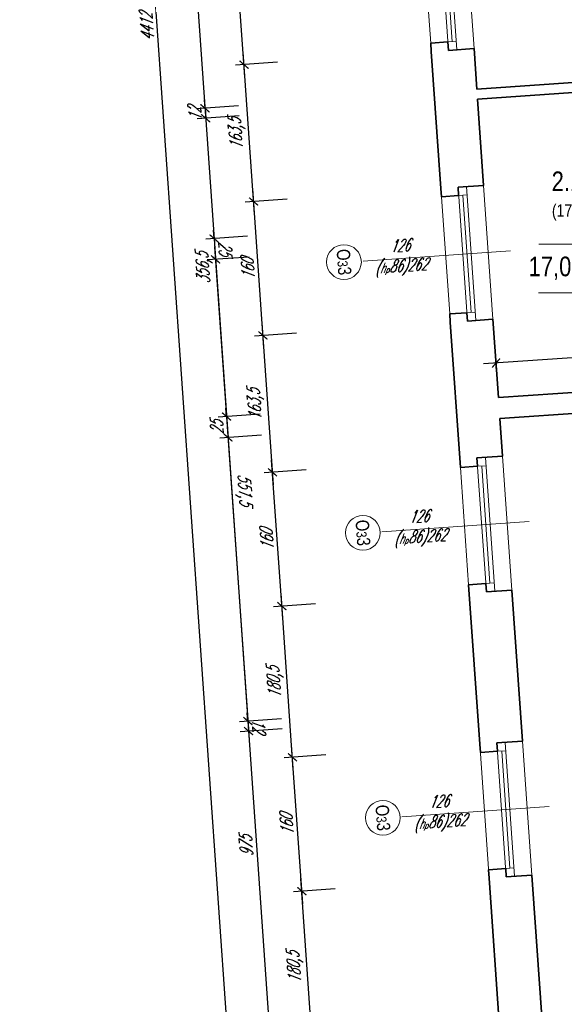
# Model space of a CAD drawing. Header units: millimetres. Extents: x 402 to 79005, y -7782 to 89952.
# Tile 84 of 256: x 21522 to 22171, y 22157 to 23331. Entities that reach past the tile are written whole.
import ezdxf

# ---------------------------------------------------------------- set-up
doc = ezdxf.new("R2010")
doc.units = ezdxf.units.MM
doc.header["$LTSCALE"] = 10
doc.layers.get('0').update_dxf_attribs({"lineweight": 0})
doc.layers.get('Defpoints').update_dxf_attribs({"color": 253})
for name, color, linetype, lineweight in [('01 parter - ściany', 253, 'Continuous', 35), ('03-01_okna', 253, 'Continuous', 15), ('04-1_widok', 253, 'Continuous', 5), ('05-01_wymiary', 253, 'Continuous', 5), ('05-03_opis', 253, 'Continuous', 5)]:
    doc.layers.add(name, color=color, linetype=linetype, lineweight=lineweight)
doc.styles.add('ariel', font='ARIAL.TTF', dxfattribs={"width": 0.8})
doc.styles.add('ariel_wym', font='simplex.shx', dxfattribs={"width": 0.65, "oblique": 25})
doc.dimstyles.new('ariel 50', dxfattribs={"dimtxt": 15, "dimasz": 10, "dimexe": 10, "dimexo": 0, "dimgap": 5, "dimtad": 1, "dimdec": 1, "dimrnd": 0.5, "dimtxsty": 'ariel_wym', "dimblk": 'ARCHTICK', "dimcen": 2.5, "dimdle": 15, "dimazin": 0, "dimtfac": 1, "dimtdec": 1, "dimtix": 1, "dimtmove": 0, "dimatfit": 3, "dimldrblk": 'DOT', "dimfxl": 0, "dimarcsym": 0})
doc.dimstyles.new('ariel 50 wnętrze', dxfattribs={"dimtxt": 15, "dimasz": 10, "dimexe": 10, "dimexo": 0, "dimgap": 5, "dimtad": 1, "dimdec": 1, "dimrnd": 0.5, "dimtxsty": 'ariel_wym', "dimblk": 'ARCHTICK', "dimcen": 2.5, "dimdle": 15, "dimazin": 0, "dimtfac": 1, "dimtdec": 1, "dimtix": 1, "dimtmove": 0, "dimatfit": 3, "dimldrblk": 'DOT', "dimfxl": 0, "dimarcsym": 0})

# ---------------------------------------------------------------- blocks, each defined once
blk = doc.blocks.new('_ArchTick')
at = {"color": 0, "linetype": 'ByBlock', "const_width": 0.15}
blk.add_lwpolyline([(-0.5, -0.5), (0.5, 0.5)], dxfattribs=at)
blk = doc.blocks.new('*D1879')
at = {"layer": '05-01_wymiary', "color": 0, "lineweight": -2}
for p, q in [((21871.4, 22096.9), (21856.7, 22306.9)), ((21897.7, 22294.7), (21847.8, 22291.2)), ((21910.3, 22114.7), (21860.4, 22111.2))]:
    blk.add_line(p, q, dxfattribs=at)
at = {"layer": 'Defpoints', "color": 0}
for p in [(22131.8, 22311.1), (21857.8, 22291.9), (22144.4, 22131)]:
    blk.add_point(p, dxfattribs=at)
at = {"layer": '05-01_wymiary', "color": 0, "lineweight": -2, "xscale": 10, "yscale": 10, "zscale": 10}
for p, rotation in [((21857.8, 22291.9), 94.0000000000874), ((21870.4, 22111.9), 274.0000000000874)]:
    blk.add_blockref('_ArchTick', p, dxfattribs=dict(at, rotation=rotation))
at = {"layer": '05-01_wymiary', "color": 0, "insert": (21850.2, 22200.9), "char_height": 15, "attachment_point": 5, "rotation": 94, "style": 'ariel_wym'}
blk.add_mtext('180,5', dxfattribs=at)
blk = doc.blocks.new('_Dot')
at = {"color": 0, "linetype": 'ByBlock', "lineweight": -2}
blk.add_line((-0.5, 0), (-1, 0), dxfattribs=at)
at = {"color": 0, "linetype": 'ByBlock', "const_width": 0.5}
blk.add_lwpolyline([(-0.25, 0, 1), (0.25, 0, 1)], format="xyb", close=True, dxfattribs=at)
blk = doc.blocks.new('*D1880')
at = {"layer": '05-01_wymiary', "color": 0, "lineweight": -2}
for p, q in [((21858.8, 22277), (21845.6, 22466.5)), ((21886.5, 22454.3), (21836.6, 22450.8)), ((21897.7, 22294.7), (21847.8, 22291.2))]:
    blk.add_line(p, q, dxfattribs=at)
at = {"layer": 'Defpoints', "color": 0}
for p in [(22120.7, 22470.7), (21846.6, 22451.5), (22131.8, 22311.1)]:
    blk.add_point(p, dxfattribs=at)
at = {"layer": '05-01_wymiary', "color": 0, "lineweight": -2, "xscale": 10, "yscale": 10, "zscale": 10}
for p, rotation in [((21846.6, 22451.5), 94.00000000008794), ((21857.8, 22291.9), 274.0000000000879)]:
    blk.add_blockref('_ArchTick', p, dxfattribs=dict(at, rotation=rotation))
at = {"layer": '05-01_wymiary', "color": 0, "insert": (21839.7, 22370.9), "char_height": 15, "attachment_point": 5, "rotation": 94, "style": 'ariel_wym'}
blk.add_mtext('160', dxfattribs=at)
blk = doc.blocks.new('*D1881')
at = {"layer": '05-01_wymiary', "color": 0, "lineweight": -2}
for p, q in [((21847.6, 22436.6), (21833, 22646.6)), ((21873.9, 22634.4), (21824, 22630.9)), ((21886.5, 22454.3), (21836.6, 22450.8))]:
    blk.add_line(p, q, dxfattribs=at)
at = {"layer": 'Defpoints', "color": 0}
for p in [(22108.1, 22650.8), (21834, 22631.6), (22120.7, 22470.7)]:
    blk.add_point(p, dxfattribs=at)
at = {"layer": '05-01_wymiary', "color": 0, "lineweight": -2, "xscale": 10, "yscale": 10, "zscale": 10}
for p, rotation in [((21834, 22631.6), 94.00000000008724), ((21846.6, 22451.5), 274.0000000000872)]:
    blk.add_blockref('_ArchTick', p, dxfattribs=dict(at, rotation=rotation))
at = {"layer": '05-01_wymiary', "color": 0, "insert": (21826.4, 22540.6), "char_height": 15, "attachment_point": 5, "rotation": 94, "style": 'ariel_wym'}
blk.add_mtext('180,5', dxfattribs=at)
blk = doc.blocks.new('*D1882')
at = {"layer": '05-01_wymiary', "color": 0, "lineweight": -2}
for p, q in [((21835.1, 22616.6), (21821.8, 22806.2)), ((21862.8, 22794), (21812.9, 22790.5)), ((21873.9, 22634.4), (21824, 22630.9))]:
    blk.add_line(p, q, dxfattribs=at)
at = {"layer": 'Defpoints', "color": 0}
for p in [(22096.9, 22810.4), (21822.8, 22791.2), (22108.1, 22650.8)]:
    blk.add_point(p, dxfattribs=at)
at = {"layer": '05-01_wymiary', "color": 0, "lineweight": -2, "xscale": 10, "yscale": 10, "zscale": 10}
for p, rotation in [((21822.8, 22791.2), 94.00000000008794), ((21834, 22631.6), 274.0000000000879)]:
    blk.add_blockref('_ArchTick', p, dxfattribs=dict(at, rotation=rotation))
at = {"layer": '05-01_wymiary', "color": 0, "insert": (21816, 22710.5), "char_height": 15, "attachment_point": 5, "rotation": 94, "style": 'ariel_wym'}
blk.add_mtext('160', dxfattribs=at)
blk = doc.blocks.new('*D1883')
at = {"layer": '05-01_wymiary', "color": 0, "lineweight": -2}
for p, q in [((21823.9, 22776.3), (21810.4, 22969.3)), ((21851.3, 22957.1), (21801.5, 22953.6)), ((21862.8, 22794), (21812.9, 22790.5))]:
    blk.add_line(p, q, dxfattribs=at)
at = {"layer": 'Defpoints', "color": 0}
for p in [(22085.5, 22973.5), (21811.4, 22954.3), (22096.9, 22810.4)]:
    blk.add_point(p, dxfattribs=at)
at = {"layer": '05-01_wymiary', "color": 0, "lineweight": -2, "xscale": 10, "yscale": 10, "zscale": 10}
for p, rotation in [((21811.4, 22954.3), 94.00000000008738), ((21822.8, 22791.2), 274.0000000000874)]:
    blk.add_blockref('_ArchTick', p, dxfattribs=dict(at, rotation=rotation))
at = {"layer": '05-01_wymiary', "color": 0, "insert": (21803.3, 22871.8), "char_height": 15, "attachment_point": 5, "rotation": 94, "style": 'ariel_wym'}
blk.add_mtext('163,5', dxfattribs=at)
blk = doc.blocks.new('*D1884')
at = {"layer": '05-01_wymiary', "color": 0, "lineweight": -2}
for p, q in [((21812.5, 22939.4), (21799.2, 23128.9)), ((21840.2, 23116.7), (21790.3, 23113.2)), ((21851.3, 22957.1), (21801.5, 22953.6))]:
    blk.add_line(p, q, dxfattribs=at)
at = {"layer": 'Defpoints', "color": 0}
for p in [(22074.4, 23133.1), (21800.3, 23113.9), (22085.5, 22973.5)]:
    blk.add_point(p, dxfattribs=at)
at = {"layer": '05-01_wymiary', "color": 0, "lineweight": -2, "xscale": 10, "yscale": 10, "zscale": 10}
for p, rotation in [((21800.3, 23113.9), 94.00000000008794), ((21811.4, 22954.3), 274.0000000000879)]:
    blk.add_blockref('_ArchTick', p, dxfattribs=dict(at, rotation=rotation))
at = {"layer": '05-01_wymiary', "color": 0, "insert": (21793.4, 23033.2), "char_height": 15, "attachment_point": 5, "rotation": 94, "style": 'ariel_wym'}
blk.add_mtext('160', dxfattribs=at)
blk = doc.blocks.new('*D1885')
at = {"layer": '05-01_wymiary', "color": 0, "lineweight": -2}
for p, q in [((21801.3, 23099), (21787.8, 23292)), ((21828.8, 23279.8), (21778.9, 23276.3)), ((21840.2, 23116.7), (21790.3, 23113.2))]:
    blk.add_line(p, q, dxfattribs=at)
at = {"layer": 'Defpoints', "color": 0}
for p in [(22063, 23296.2), (21788.9, 23277), (22074.4, 23133.1)]:
    blk.add_point(p, dxfattribs=at)
at = {"layer": '05-01_wymiary', "color": 0, "lineweight": -2, "xscale": 10, "yscale": 10, "zscale": 10}
for p, rotation in [((21788.9, 23277), 94.0000000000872), ((21800.3, 23113.9), 274.0000000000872)]:
    blk.add_blockref('_ArchTick', p, dxfattribs=dict(at, rotation=rotation))
at = {"layer": '05-01_wymiary', "color": 0, "insert": (21780.7, 23194.5), "char_height": 15, "attachment_point": 5, "rotation": 94, "style": 'ariel_wym'}
blk.add_mtext('163,5', dxfattribs=at)
blk = doc.blocks.new('*D1886')
at = {"layer": '05-01_wymiary', "color": 0, "lineweight": -2}
for p, q in [((21789.9, 23262.1), (21776.7, 23451.6)), ((21817.6, 23439.4), (21767.7, 23435.9)), ((21828.8, 23279.8), (21778.9, 23276.3))]:
    blk.add_line(p, q, dxfattribs=at)
at = {"layer": 'Defpoints', "color": 0}
for p in [(22051.8, 23455.8), (21777.7, 23436.6), (22063, 23296.2)]:
    blk.add_point(p, dxfattribs=at)
at = {"layer": '05-01_wymiary', "color": 0, "lineweight": -2, "xscale": 10, "yscale": 10, "zscale": 10}
for p, rotation in [((21777.7, 23436.6), 94.00000000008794), ((21788.9, 23277), 274.0000000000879)]:
    blk.add_blockref('_ArchTick', p, dxfattribs=dict(at, rotation=rotation))
at = {"layer": '05-01_wymiary', "color": 0, "insert": (21770.8, 23356), "char_height": 15, "attachment_point": 5, "rotation": 94, "style": 'ariel_wym'}
blk.add_mtext('160', dxfattribs=at)
blk = doc.blocks.new('*D1913')
at = {"layer": '05-01_wymiary', "color": 0, "lineweight": -2}
for p, q in [((21702.9, 23790.3), (21743.4, 23210.1)), ((21743.8, 23778.1), (21693.9, 23774.6)), ((21782.3, 23227.8), (21732.4, 23224.3))]:
    blk.add_line(p, q, dxfattribs=at)
at = {"layer": 'Defpoints', "color": 0}
for p in [(22029, 23798), (22067.5, 23247.8), (21742.4, 23225)]:
    blk.add_point(p, dxfattribs=at)
at = {"layer": '05-01_wymiary', "color": 0, "lineweight": -2, "xscale": 10, "yscale": 10, "zscale": 10}
for p, rotation in [((21703.9, 23775.3), 94.00000000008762), ((21742.4, 23225), 274.0000000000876)]:
    blk.add_blockref('_ArchTick', p, dxfattribs=dict(at, rotation=rotation))
at = {"layer": '05-01_wymiary', "color": 0, "insert": (21709.3, 23499.2), "char_height": 15, "attachment_point": 5, "rotation": 94, "style": 'ariel_wym'}
blk.add_mtext('551,5', dxfattribs=at)
blk = doc.blocks.new('*D1914')
at = {"layer": '05-01_wymiary', "color": 0, "lineweight": -2}
for p, q in [((21782.3, 23227.8), (21732.4, 23224.3)), ((21742.4, 23225), (21741.7, 23235)), ((21742.4, 23225), (21743.2, 23213.1)), ((21783.1, 23215.9), (21733.2, 23212.4)), ((21743.2, 23213.1), (21743.9, 23203.1))]:
    blk.add_line(p, q, dxfattribs=at)
at = {"layer": 'Defpoints', "color": 0}
for p in [(22067.5, 23247.8), (22068.4, 23235.9), (21743.2, 23213.1)]:
    blk.add_point(p, dxfattribs=at)
at = {"layer": '05-01_wymiary', "color": 0, "lineweight": -2, "xscale": 10, "yscale": 10, "zscale": 10}
for p, rotation in [((21742.4, 23225), 274.000000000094), ((21743.2, 23213.1), 94.00000000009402)]:
    blk.add_blockref('_ArchTick', p, dxfattribs=dict(at, rotation=rotation))
at = {"layer": '05-01_wymiary', "color": 0, "insert": (21730.3, 23218.2), "char_height": 15, "attachment_point": 5, "rotation": 94, "style": 'ariel_wym'}
blk.add_mtext('12', dxfattribs=at)
blk = doc.blocks.new('*D1915')
at = {"layer": '05-01_wymiary', "color": 0, "lineweight": -2}
for p, q in [((21742.2, 23228.1), (21769.1, 22842.6)), ((21783.1, 23215.9), (21733.2, 23212.4)), ((21808, 22860.3), (21758.1, 22856.9))]:
    blk.add_line(p, q, dxfattribs=at)
at = {"layer": 'Defpoints', "color": 0}
for p in [(22067.2, 23235.8), (22092, 22880.2), (21768.1, 22857.6)]:
    blk.add_point(p, dxfattribs=at)
at = {"layer": '05-01_wymiary', "color": 0, "lineweight": -2, "xscale": 10, "yscale": 10, "zscale": 10}
for p, rotation in [((21743.2, 23213.1), 94.00000000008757), ((21768.1, 22857.6), 274.0000000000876)]:
    blk.add_blockref('_ArchTick', p, dxfattribs=dict(at, rotation=rotation))
at = {"layer": '05-01_wymiary', "color": 0, "insert": (21741.8, 23034.4), "char_height": 15, "attachment_point": 5, "rotation": 94, "style": 'ariel_wym'}
blk.add_mtext('356,5', dxfattribs=at)
blk = doc.blocks.new('*D1916')
at = {"layer": '05-01_wymiary', "color": 0, "lineweight": -2}
for p, q in [((21768.1, 22857.6), (21767.4, 22867.5)), ((21808, 22860.3), (21758.1, 22856.9)), ((21768.1, 22857.6), (21769.8, 22832.6)), ((21809.7, 22835.4), (21759.9, 22831.9)), ((21769.8, 22832.6), (21770.5, 22822.6))]:
    blk.add_line(p, q, dxfattribs=at)
at = {"layer": 'Defpoints', "color": 0}
for p in [(22092, 22880.2), (22093.8, 22855.3), (21769.8, 22832.6)]:
    blk.add_point(p, dxfattribs=at)
at = {"layer": '05-01_wymiary', "color": 0, "lineweight": -2, "xscale": 10, "yscale": 10, "zscale": 10}
for p, rotation in [((21768.1, 22857.6), 274.0000000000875), ((21769.8, 22832.6), 94.0000000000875)]:
    blk.add_blockref('_ArchTick', p, dxfattribs=dict(at, rotation=rotation))
at = {"layer": '05-01_wymiary', "color": 0, "insert": (21756.5, 22844.2), "char_height": 15, "attachment_point": 5, "rotation": 94, "style": 'ariel_wym'}
blk.add_mtext('25', dxfattribs=at)
blk = doc.blocks.new('*D1917')
at = {"layer": '05-01_wymiary', "color": 0, "lineweight": -2}
for p, q in [((21768.8, 22847.6), (21838.9, 21845)), ((21809.7, 22835.4), (21759.9, 22831.9)), ((21877.7, 21862.8), (21827.9, 21859.3))]:
    blk.add_line(p, q, dxfattribs=at)
at = {"layer": 'Defpoints', "color": 0}
for p in [(22093.8, 22855.3), (22161.8, 21882.6), (21837.8, 21860)]:
    blk.add_point(p, dxfattribs=at)
at = {"layer": '05-01_wymiary', "color": 0, "lineweight": -2, "xscale": 10, "yscale": 10, "zscale": 10}
for p, rotation in [((21769.8, 22832.6), 94.0000000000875), ((21837.8, 21860), 274.0000000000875)]:
    blk.add_blockref('_ArchTick', p, dxfattribs=dict(at, rotation=rotation))
at = {"layer": '05-01_wymiary', "color": 0, "insert": (21791.4, 22345.4), "char_height": 15, "attachment_point": 5, "rotation": 94, "style": 'ariel_wym'}
blk.add_mtext('975', dxfattribs=at)
blk = doc.blocks.new('*D1920')
at = {"layer": '05-01_wymiary', "color": 0, "lineweight": -2}
for p, q in [((21840.4, 21107.3), (21530.5, 25538.5)), ((21571.4, 25526.3), (21521.6, 25522.9)), ((21879.2, 21125), (21829.3, 21121.5))]:
    blk.add_line(p, q, dxfattribs=at)
at = {"layer": 'Defpoints', "color": 0}
for p in [(21854.5, 25546.1), (21531.5, 25523.5), (22246.2, 21150.7)]:
    blk.add_point(p, dxfattribs=at)
at = {"layer": '05-01_wymiary', "color": 0, "lineweight": -2, "xscale": 10, "yscale": 10, "zscale": 10}
for p, rotation in [((21531.5, 25523.5), 94.00000000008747), ((21839.3, 21122.2), 274.0000000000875)]:
    blk.add_blockref('_ArchTick', p, dxfattribs=dict(at, rotation=rotation))
at = {"layer": '05-01_wymiary', "color": 0, "insert": (21673, 23322), "char_height": 15, "attachment_point": 5, "rotation": 94, "style": 'ariel_wym'}
blk.add_mtext('4412', dxfattribs=at)
blk = doc.blocks.new('*D2020')
at = {"layer": '05-01_wymiary', "color": 0, "lineweight": -2}
for p, q in [((22580, 22955.7), (22074.2, 22920.3)), ((22565.7, 22944.7), (22564.3, 22964.6)), ((22089.9, 22911.4), (22088.5, 22931.4))]:
    blk.add_line(p, q, dxfattribs=at)
at = {"layer": 'Defpoints', "color": 0}
for p in [(22089.2, 22921.4), (22567.9, 22913.5), (22092, 22880.2)]:
    blk.add_point(p, dxfattribs=at)
at = {"layer": '05-01_wymiary', "color": 0, "lineweight": -2, "xscale": 10, "yscale": 10, "zscale": 10}
for p, rotation in [((22565, 22954.7), 3.999999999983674), ((22089.2, 22921.4), 183.9999999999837)]:
    blk.add_blockref('_ArchTick', p, dxfattribs=dict(at, rotation=rotation))
at = {"layer": '05-01_wymiary', "color": 0, "insert": (22326.2, 22950.5), "char_height": 15, "attachment_point": 5, "rotation": 4, "style": 'ariel_wym'}
blk.add_mtext('477', dxfattribs=at)
blk = doc.blocks.new('*D1773')
at = {"layer": '05-01_wymiary', "color": 0, "lineweight": -2}
for p, q in [((21793.1, 23072.6), (21743.3, 23069.1)), ((21753.2, 23069.8), (21752.5, 23079.8)), ((21753.2, 23069.8), (21755, 23044.9)), ((21794.9, 23047.7), (21745, 23044.2)), ((21755, 23044.9), (21755.7, 23034.9))]:
    blk.add_line(p, q, dxfattribs=at)
at = {"layer": 'Defpoints', "color": 0}
for p in [(22078.4, 23092.5), (22080.1, 23067.6), (21755, 23044.9)]:
    blk.add_point(p, dxfattribs=at)
at = {"layer": '05-01_wymiary', "color": 0, "lineweight": -2, "xscale": 10, "yscale": 10, "zscale": 10}
for p, rotation in [((21753.2, 23069.8), 274.0000000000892), ((21755, 23044.9), 94.00000000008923)]:
    blk.add_blockref('_ArchTick', p, dxfattribs=dict(at, rotation=rotation))
at = {"layer": '05-01_wymiary', "color": 0, "insert": (21766.6, 23058.2), "char_height": 15, "attachment_point": 5, "rotation": 274, "style": 'ariel_wym'}
blk.add_mtext('25', dxfattribs=at)
blk = doc.blocks.new('*D1774')
at = {"layer": '05-01_wymiary', "color": 0, "lineweight": -2}
for p, q in [((21753.9, 23059.8), (21794.5, 22479.6)), ((21794.9, 23047.7), (21745, 23044.2)), ((21833.4, 22497.4), (21783.5, 22493.9))]:
    blk.add_line(p, q, dxfattribs=at)
at = {"layer": 'Defpoints', "color": 0}
for p in [(22080.1, 23067.6), (22118.6, 22517.3), (21793.5, 22494.6)]:
    blk.add_point(p, dxfattribs=at)
at = {"layer": '05-01_wymiary', "color": 0, "lineweight": -2, "xscale": 10, "yscale": 10, "zscale": 10}
for p, rotation in [((21755, 23044.9), 94.00000000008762), ((21793.5, 22494.6), 274.0000000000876)]:
    blk.add_blockref('_ArchTick', p, dxfattribs=dict(at, rotation=rotation))
at = {"layer": '05-01_wymiary', "color": 0, "insert": (21788.1, 22770.7), "char_height": 15, "attachment_point": 5, "rotation": 274, "style": 'ariel_wym'}
blk.add_mtext('551,5', dxfattribs=at)
blk = doc.blocks.new('*D1775')
at = {"layer": '05-01_wymiary', "color": 0, "lineweight": -2}
for p, q in [((21833.4, 22497.4), (21783.5, 22493.9)), ((21793.5, 22494.6), (21792.8, 22504.6)), ((21834.2, 22485.5), (21784.3, 22482)), ((21793.5, 22494.6), (21794.3, 22482.7)), ((21794.3, 22482.7), (21795, 22472.7))]:
    blk.add_line(p, q, dxfattribs=at)
at = {"layer": 'Defpoints', "color": 0}
for p in [(22118.6, 22517.3), (22119.4, 22505.4), (21794.3, 22482.7)]:
    blk.add_point(p, dxfattribs=at)
at = {"layer": '05-01_wymiary', "color": 0, "lineweight": -2, "xscale": 10, "yscale": 10, "zscale": 10}
for p, rotation in [((21793.5, 22494.6), 274.000000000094), ((21794.3, 22482.7), 94.00000000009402)]:
    blk.add_blockref('_ArchTick', p, dxfattribs=dict(at, rotation=rotation))
at = {"layer": '05-01_wymiary', "color": 0, "insert": (21806.4, 22489.5), "char_height": 15, "attachment_point": 5, "rotation": 274, "style": 'ariel_wym'}
blk.add_mtext('12', dxfattribs=at)

msp = doc.modelspace()

# ---------------------------------------------------------------- linework, layer by layer
at = {"layer": '01 parter - ściany'}
for p, q in [((22031.833, 23304.041), (22011.383, 23302.611)), ((22011.383, 23302.611), (22012.081, 23292.635)), ((22032.531, 23294.065), (22031.833, 23304.041)), ((22062.957, 23296.193), (22032.531, 23294.065)), ((22066.35, 23247.674), (22062.957, 23296.193)), ((22023.486, 23129.534), (22012.081, 23292.635)), ((22066.35, 23247.674), (22542.188, 23280.948)), ((22067.181, 23235.779), (22543.019, 23269.053)), ((22074.362, 23133.091), (22067.181, 23235.779)), ((22074.362, 23133.091), (22043.936, 23130.964)), ((22043.936, 23130.964), (22044.634, 23120.988)), ((22024.184, 23119.558), (22023.486, 23129.534)), ((22044.634, 23120.988), (22024.184, 23119.558)), ((22054.4, 22981.329), (22033.95, 22979.899)), ((22033.95, 22979.899), (22034.647, 22969.923)), ((22055.097, 22971.353), (22054.4, 22981.329)), ((22046.75, 22796.846), (22034.647, 22969.923)), ((22085.523, 22973.481), (22055.097, 22971.353)), ((22092.045, 22880.209), (22085.523, 22973.481)), ((22092.045, 22880.209), (22567.883, 22913.483)), ((22093.789, 22855.27), (22695.32, 22897.333)), ((22096.928, 22810.379), (22093.789, 22855.27)), ((22096.928, 22810.379), (22066.502, 22808.252)), ((22066.502, 22808.252), (22067.2, 22798.276)), ((22067.2, 22798.276), (22046.75, 22796.846)), ((22076.966, 22658.617), (22056.516, 22657.187)), ((22069.804, 22467.151), (22056.516, 22657.187)), ((22077.663, 22648.641), (22076.966, 22658.617)), ((22108.089, 22650.769), (22077.663, 22648.641)), ((22120.68, 22470.709), (22108.089, 22650.769)), ((22070.502, 22457.175), (22069.804, 22467.151)), ((22120.68, 22470.709), (22090.255, 22468.581)), ((22090.255, 22468.581), (22090.952, 22458.605)), ((22090.952, 22458.605), (22070.502, 22457.175)), ((22100.718, 22318.946), (22080.268, 22317.516)), ((22080.268, 22317.516), (22080.965, 22307.541)), ((22101.416, 22308.971), (22100.718, 22318.946)), ((22131.841, 22311.098), (22101.416, 22308.971)), ((22144.432, 22131.038), (22131.841, 22311.098)), ((22094.254, 22117.505), (22080.965, 22307.541))]:
    msp.add_line(p, q, dxfattribs=at)
at = {"layer": '03-01_okna', "linetype": 'Continuous', "lineweight": 0}
for p, q in [((22032.531, 23294.065), (22021.37, 23453.676)), ((22042.507, 23294.763), (22031.346, 23454.373)), ((22011.383, 23302.611), (22001.618, 23442.27)), ((22036.821, 23304.39), (22027.055, 23444.049)), ((22041.809, 23304.739), (22031.833, 23304.041)), ((22055.097, 22971.353), (22043.936, 23130.964)), ((22065.073, 22972.051), (22053.912, 23131.661)), ((22033.95, 22979.899), (22024.184, 23119.558)), ((22054.609, 23121.686), (22044.634, 23120.988)), ((22059.388, 22981.678), (22049.622, 23121.337)), ((22064.375, 22982.027), (22054.4, 22981.329)), ((22077.663, 22648.641), (22066.502, 22808.252)), ((22087.639, 22649.339), (22076.478, 22808.949)), ((22056.516, 22657.187), (22046.75, 22796.846)), ((22077.176, 22798.974), (22067.2, 22798.276)), ((22081.954, 22658.966), (22072.188, 22798.625)), ((22086.942, 22659.315), (22076.966, 22658.617)), ((22080.965, 22307.541), (22069.804, 22467.151)), ((22101.416, 22308.971), (22090.255, 22468.581)), ((22111.391, 22309.668), (22100.23, 22469.279)), ((22100.928, 22459.303), (22090.952, 22458.605)), ((22105.706, 22319.295), (22095.94, 22458.954)), ((22110.694, 22319.644), (22100.718, 22318.946))]:
    msp.add_line(p, q, dxfattribs=at)
at = {"layer": '04-1_widok'}
for p, q in [((22051.796, 23455.803), (22062.957, 23296.193)), ((22074.362, 23133.091), (22085.523, 22973.481)), ((22096.928, 22810.379), (22108.089, 22650.769)), ((22120.68, 22470.709), (22131.841, 22311.098))]:
    msp.add_line(p, q, dxfattribs=at)
at = {"layer": '05-03_opis'}
for p, q in [((22140.163, 23063.242), (22458.923, 23063.242)), ((22139.919, 23004.885), (22458.923, 23004.885))]:
    msp.add_line(p, q, dxfattribs=at)
at = {"layer": '05-03_opis', "lineweight": 0}
for p, q in [((22106.263, 23055.127), (21930.674, 23042.848)), ((22128.829, 22732.415), (21953.24, 22720.136)), ((22152.581, 22392.744), (21976.992, 22380.466))]:
    msp.add_line(p, q, dxfattribs=at)
for centre in [(21908.005, 23041.764), (21930.572, 22719.052), (21954.324, 22379.382)]:
    msp.add_circle(centre, 20.689, dxfattribs=at)

# ---------------------------------------------------------------- texts
at = {"layer": '05-03_opis', "char_height": 23.4234, "width": 108.9126, "attachment_point": 5, "style": 'ariel'}
for s, insert in [('{\\fArial|b0|i0|c238|p34;2.18\\P\\H0.6404x;(175A)}', (22180.965, 23120.451)), ('{\\fArial|b0|i0|c238|p34;17,00m²}', (22176.026, 23034.339))]:
    msp.add_mtext(s, dxfattribs=dict(at, insert=insert))
at = {"layer": '05-03_opis', "lineweight": 0, "attachment_point": 5}
for s, insert, char_height, width, rotation, style in [('126\\P({\\H0.8333x;h\\H0.6x;p}86)262', (21975.373, 23047.047), 14.4, 62.66128, 4, 'ariel_wym'), ('O{\\H0.7576x;3}3', (21908.005, 23041.764), 15.84, 75.19353, 274, 'ariel'), ('126\\P({\\H0.8333x;h\\H0.6x;p}86)262', (21997.939, 22724.335), 14.4, 62.66128, 4, 'ariel_wym'), ('O{\\H0.7576x;3}3', (21930.572, 22719.052), 15.84, 75.19353, 274, 'ariel'), ('126\\P({\\H0.8333x;h\\H0.6x;p}86)262', (22021.691, 22384.665), 14.4, 62.66128, 4, 'ariel_wym'), ('O{\\H0.7576x;3}3', (21954.324, 22379.382), 15.84, 75.19353, 274, 'ariel')]:
    msp.add_mtext(s, dxfattribs=dict(at, insert=insert, char_height=char_height, width=width, rotation=rotation, style=style))

# ---------------------------------------------------------------- dimensions: what is measured, and where the dimension line sits
at = {"layer": '05-01_wymiary'}
dim = msp.add_linear_dim(base=(21531.542, 25523.549), p1=(22246.181, 21150.689), p2=(21854.501, 25546.133), angle=94, dimstyle='ariel 50', dxfattribs=at)
dim.commit()
dim.dimension.update_dxf_attribs({"geometry": '*D1920', "text_midpoint": (21672.958, 23322.021)})
for base, p1, p2, angle, dimstyle, picture, middle in [((21742.393, 23225.021), (22029.039, 23798.049), (22067.519, 23247.756), 94, 'ariel 50', '*D1913', (21709.258, 23499.196)), ((21777.718, 23436.638), (22062.957, 23296.193), (22051.796, 23455.803), 94, 'ariel 50', '*D1886', (21770.829, 23355.961)), ((21788.879, 23277.028), (22074.362, 23133.091), (22062.957, 23296.193), 94, 'ariel 50', '*D1885', (21780.687, 23194.505)), ((21743.225, 23213.126), (22067.519, 23247.756), (22068.351, 23235.861), 94, 'ariel 50', '*D1914', (21730.339, 23218.201)), ((21768.089, 22857.555), (22067.181, 23235.779), (22092.045, 22880.209), 94, 'ariel 50', '*D1915', (21741.762, 23034.369)), ((21800.284, 23113.926), (22085.523, 22973.481), (22074.362, 23133.091), 94, 'ariel 50', '*D1884', (21793.395, 23033.249)), ((21754.99, 23044.874), (22078.372, 23092.548), (22080.116, 23067.609), 94, 'ariel 50', '*D1773', (21766.588, 23058.215)), ((21793.471, 22494.58), (22080.116, 23067.609), (22118.596, 22517.315), 94, 'ariel 50', '*D1774', (21788.125, 22770.699)), ((21811.445, 22954.316), (22096.928, 22810.379), (22085.523, 22973.481), 94, 'ariel 50', '*D1883', (21803.253, 22871.793)), ((22089.166, 22921.378), (22567.883, 22913.483), (22092.045, 22880.209), 4, 'ariel 50 wnętrze', '*D2020', (22326.213, 22950.485)), ((21769.833, 22832.616), (22092.045, 22880.209), (22093.789, 22855.27), 94, 'ariel 50', '*D1916', (21756.491, 22844.214)), ((21837.845, 21859.991), (22093.789, 22855.27), (22161.802, 21882.645), 94, 'ariel 50', '*D1917', (21791.369, 22345.432)), ((21822.85, 22791.214), (22108.089, 22650.769), (22096.928, 22810.379), 94, 'ariel 50', '*D1882', (21815.961, 22710.537)), ((21834.011, 22631.604), (22120.68, 22470.709), (22108.089, 22650.769), 94, 'ariel 50', '*D1881', (21826.412, 22540.602)), ((21794.302, 22482.685), (22118.596, 22517.315), (22119.428, 22505.42), 94, 'ariel 50', '*D1775', (21806.356, 22489.505)), ((21846.602, 22451.543), (22131.841, 22311.098), (22120.68, 22470.709), 94, 'ariel 50', '*D1880', (21839.713, 22370.866)), ((21857.763, 22291.933), (22144.432, 22131.038), (22131.841, 22311.098), 94, 'ariel 50', '*D1879', (21850.164, 22200.931))]:
    dim = msp.add_linear_dim(base=base, p1=p1, p2=p2, angle=angle, dimstyle=dimstyle, override={"dimtmove": 1}, dxfattribs=at)
    dim.commit()
    dim.dimension.update_dxf_attribs({"geometry": picture, "text_midpoint": middle})

doc.saveas('drawing.dxf')
